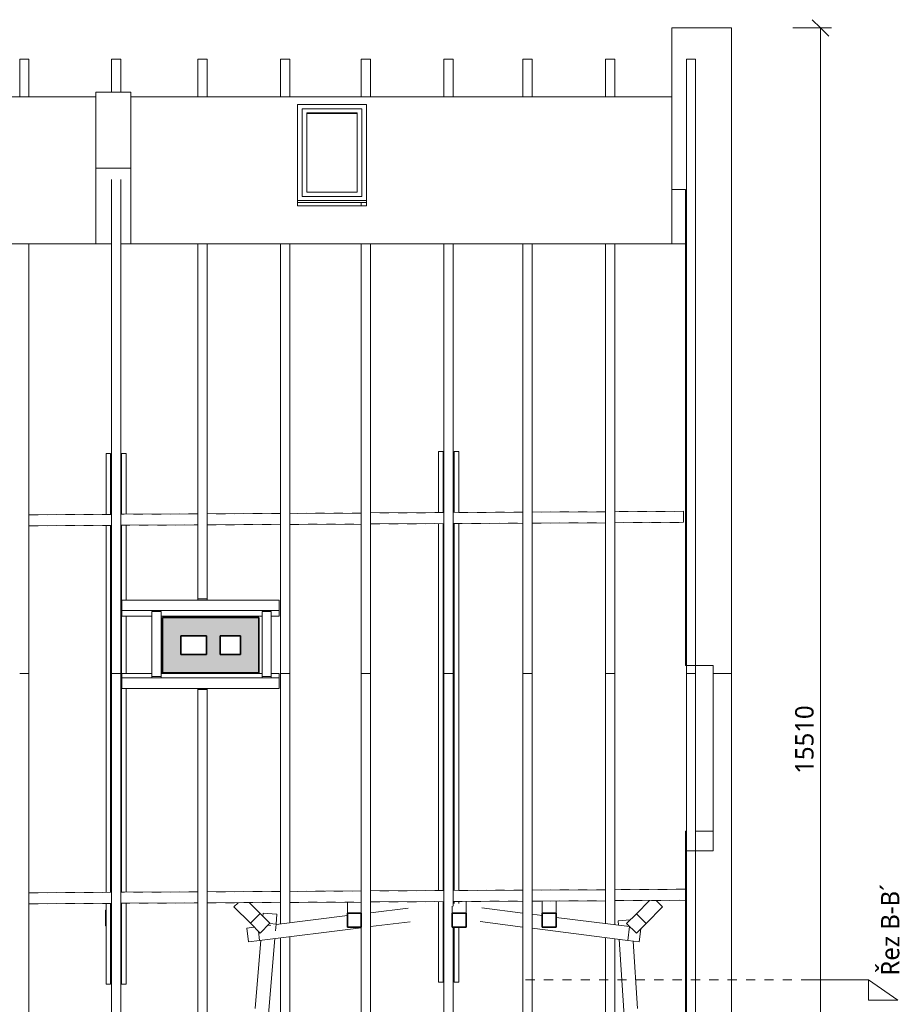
# Model space of a CAD drawing. Header units: metres. Extents: x -1.7 to 41.6, y -3.9 to 17.
# Tile 7 of 7: x 32 to 41.6, y 4.1 to 14.8. Entities that reach past the tile are written whole.
import ezdxf

# ---------------------------------------------------------------- set-up
doc = ezdxf.new("R2010")
doc.units = ezdxf.units.M
doc.linetypes.add('AV - Cerch_ 1 tecka 10mm', pattern=[0.018, 0.01, -0.004, 0, -0.004])
doc.linetypes.add('AV - Cerch_ 1 tecka 4mm', pattern=[0.006, 0.004, -0.001, 0, -0.001])
for name, color, linetype, lineweight in [('AV-KOTY', 7, 'Continuous', 5), ('AV-KOTY-100', 7, 'Continuous', 5), ('AV-SRAFY', 7, 'Continuous', 35), ('AV-STAVBA', 7, 'Continuous', 18)]:
    doc.layers.add(name, color=color, linetype=linetype, lineweight=lineweight)
doc.styles.add('Trebuchet MS', font='trebuc.ttf', dxfattribs={"height": 0.2})
doc.dimstyles.new('2_mm_-_O_-_Blue_-_mm_-_zaokrouhlena', dxfattribs={"dimscale": 0.3048, "dimtxt": 0.20619, "dimasz": 0.590551, "dimexe": 0.393701, "dimexo": 0.0625, "dimgap": 0.065617, "dimtad": 1, "dimdec": 0, "dimlfac": 1000, "dimrnd": 10, "dimzin": 0, "dimdsep": 46, "dimtxsty": 'Trebuchet MS', "dimblk1": 'OBLIQUE', "dimblk2": 'OBLIQUE', "dimsah": 1, "dimcen": 0.09, "dimazin": 0, "dimtfac": 1, "dimtdec": 4, "dimtix": 1, "dimtmove": 0, "dimatfit": 3, "dimfxl": 0.984252, "dimfxlon": 1, "dimtvp": 1, "dimtfill": 1, "dimtolj": 1, "dimtzin": 0, "dimarcsym": 2})

# ---------------------------------------------------------------- blocks, each defined once
blk = doc.blocks.new('SCO_Koncepční obdelníkový sloup - 170_170-V1-Podkroví')
at = {"layer": 'AV-STAVBA'}
for p, q in [((-0.085, 0.085), (-0.08, 0.08)), ((-0.085, 0.085), (-0.08, 0.085)), ((-0.085, -0.085), (-0.085, 0.085)), ((-0.03, 0.085), (-0.02, 0.085)), ((-0.03, 0.03), (-0.02, 0.02)), ((0.085, 0.085), (0.08, 0.08)), ((0.08, 0.085), (0.085, 0.085)), ((0.085, 0.085), (0.085, -0.085)), ((-0.08, -0.08), (-0.085, -0.085)), ((-0.08, -0.085), (-0.085, -0.085)), ((-0.02, -0.02), (-0.03, -0.03)), ((-0.02, -0.085), (-0.03, -0.085)), ((0.08, -0.08), (0.085, -0.085)), ((0.085, -0.085), (0.08, -0.085))]:
    blk.add_line(p, q, dxfattribs=at)
blk = doc.blocks.new('SCO_Koncepční obdelníkový sloup - 170_170-1458918-Podkroví')
at = {"layer": 'AV-STAVBA'}
for p, q in [((-0.049, 0.085), (-0.04, 0.085)), ((0.06, 0.085), (0.07, 0.085)), ((0.07, 0.07), (0.06, 0.06)), ((-0.04, -0.085), (-0.049, -0.085))]:
    blk.add_line(p, q, dxfattribs=at)
blk = doc.blocks.new('SFR_Trám_dřevo - 120_160-1458925-Podkroví')
at = {"layer": 'AV-STAVBA', "linetype": 'AV - Cerch_ 1 tecka 4mm', "lineweight": 13}
for p, q in [((9.241, 0.06), (8.34, 0.06)), ((10.181, 0.06), (9.341, 0.06)), ((11.081, 0.06), (10.281, 0.06)), ((11.961, 0.06), (11.181, 0.06)), ((12.861, 0.06), (12.061, 0.06)), ((13.721, 0.06), (12.961, 0.06)), ((14.621, 0.06), (13.821, 0.06)), ((15.49, 0.06), (14.721, 0.06)), ((15.49, -0.027), (15.49, 0.06)), ((8.34, -0.06), (9.24, -0.06)), ((9.34, -0.06), (10.18, -0.06)), ((10.28, -0.06), (11.08, -0.06)), ((11.18, -0.06), (11.96, -0.06)), ((12.06, -0.06), (12.86, -0.06)), ((12.96, -0.06), (13.72, -0.06)), ((13.82, -0.06), (14.62, -0.06)), ((14.72, -0.06), (15.49, -0.06))]:
    blk.add_line(p, q, dxfattribs=at)
blk = doc.blocks.new('SFR_Trám_dřevo - 120_160-1458926-Podkroví')
at = {"layer": 'AV-STAVBA', "linetype": 'AV - Cerch_ 1 tecka 4mm', "lineweight": 13}
for p, q in [((9.251, 0.06), (8.351, 0.06)), ((10.191, 0.06), (9.351, 0.06)), ((11.092, 0.06), (10.291, 0.06)), ((11.972, 0.06), (11.192, 0.06)), ((12.872, 0.06), (12.072, 0.06)), ((13.732, 0.06), (12.972, 0.06)), ((14.632, 0.06), (13.832, 0.06)), ((15.479, 0.06), (14.732, 0.06)), ((15.479, -0.06), (15.479, 0.06)), ((8.351, -0.06), (9.251, -0.06)), ((9.351, -0.06), (10.191, -0.06)), ((10.291, -0.06), (11.091, -0.06)), ((11.191, -0.06), (11.971, -0.06)), ((12.071, -0.06), (12.871, -0.06)), ((12.971, -0.06), (13.731, -0.06)), ((13.831, -0.06), (14.631, -0.06)), ((14.731, -0.06), (15.479, -0.06))]:
    blk.add_line(p, q, dxfattribs=at)
blk = doc.blocks.new('SFR_Trám_dřevo - 50_140-V12-Podkroví')
at = {"layer": 'AV-STAVBA', "linetype": 'AV - Cerch_ 1 tecka 4mm', "lineweight": 13}
for p, q in [((-2.225, 0.025), (-2.888, 0.025)), ((-2.888, 0.025), (-2.888, -0.025)), ((1.89, 0.025), (-2.105, 0.025)), ((2.888, 0.025), (2.01, 0.025)), ((2.888, -0.025), (2.888, 0.025)), ((-2.888, -0.025), (-2.225, -0.025)), ((-2.105, -0.025), (1.89, -0.025)), ((2.01, -0.025), (2.888, -0.025))]:
    blk.add_line(p, q, dxfattribs=at)
at = {"layer": 'AV-STAVBA'}
for p, q in [((-2.888, -0.025), (-2.888, 0.025)), ((-2.225, 0.025), (-2.888, 0.025)), ((1.89, 0.025), (-2.105, 0.025)), ((2.888, 0.025), (2.01, 0.025)), ((2.888, 0.025), (2.888, -0.025)), ((-2.225, -0.025), (-2.888, -0.025)), ((1.89, -0.025), (-2.105, -0.025)), ((2.888, -0.025), (2.01, -0.025))]:
    blk.add_line(p, q, dxfattribs=at)
blk = doc.blocks.new('SFR_Trám_dřevo - 50_140-1505652-Podkroví')
at = {"layer": 'AV-STAVBA', "linetype": 'AV - Cerch_ 1 tecka 4mm', "lineweight": 13}
for p, q in [((-2.06, 0.025), (1.935, 0.025)), ((2.055, 0.025), (2.109, 0.025))]:
    blk.add_line(p, q, dxfattribs=at)
at = {"layer": 'AV-STAVBA'}
for p, q in [((-2.06, 0.025), (1.935, 0.025)), ((2.055, 0.025), (2.109, 0.025))]:
    blk.add_line(p, q, dxfattribs=at)
blk = doc.blocks.new('SFR_Trám_dřevo - 50_140-V13-Podkroví')
at = {"layer": 'AV-STAVBA', "linetype": 'AV - Cerch_ 1 tecka 4mm', "lineweight": 13}
for p, q in [((-2.888, -0.025), (-2.888, 0.025)), ((-2.888, 0.025), (-2.226, 0.025)), ((-2.106, 0.025), (-1.29, 0.025)), ((-1.115, 0.025), (-0.494, 0.025)), ((-0.33, 0.025), (1.889, 0.025)), ((2.009, 0.025), (2.888, 0.025)), ((2.888, 0.025), (2.888, -0.025)), ((-2.226, -0.025), (-2.888, -0.025)), ((1.889, -0.025), (-2.106, -0.025)), ((2.888, -0.025), (2.009, -0.025))]:
    blk.add_line(p, q, dxfattribs=at)
at = {"layer": 'AV-STAVBA'}
for p, q in [((-2.888, -0.025), (-2.888, 0.025)), ((-2.888, 0.025), (-2.226, 0.025)), ((-2.106, 0.025), (-1.29, 0.025)), ((-1.115, 0.025), (-0.494, 0.025)), ((-0.33, 0.025), (1.889, 0.025)), ((2.009, 0.025), (2.888, 0.025)), ((2.888, 0.025), (2.888, -0.025)), ((-2.888, -0.025), (-2.226, -0.025)), ((-2.106, -0.025), (1.889, -0.025)), ((2.009, -0.025), (2.888, -0.025))]:
    blk.add_line(p, q, dxfattribs=at)
blk = doc.blocks.new('SFR_Trám_dřevo - 50_140-V14-Podkroví')
at = {"layer": 'AV-STAVBA', "linetype": 'AV - Cerch_ 1 tecka 4mm', "lineweight": 13}
for p, q in [((-2.229, -0.025), (-2.181, -0.025)), ((-2.061, -0.025), (1.934, -0.025)), ((2.054, -0.025), (2.109, -0.025))]:
    blk.add_line(p, q, dxfattribs=at)
at = {"layer": 'AV-STAVBA'}
for p, q in [((-2.181, -0.025), (-2.229, -0.025)), ((1.934, -0.025), (-2.061, -0.025)), ((2.109, -0.025), (2.054, -0.025))]:
    blk.add_line(p, q, dxfattribs=at)
blk = doc.blocks.new('SFR_Trám_dřevo - 50_140-V15-Podkroví')
at = {"layer": 'AV-STAVBA', "linetype": 'AV - Cerch_ 1 tecka 4mm', "lineweight": 13}
for p, q in [((-2.224, 0.025), (-2.888, 0.025)), ((-2.888, 0.025), (-2.888, -0.025)), ((1.891, 0.025), (-2.104, 0.025)), ((2.888, 0.025), (2.011, 0.025)), ((2.888, -0.025), (2.888, 0.025)), ((-2.888, -0.025), (-2.224, -0.025)), ((-2.104, -0.025), (1.891, -0.025)), ((2.011, -0.025), (2.888, -0.025))]:
    blk.add_line(p, q, dxfattribs=at)
at = {"layer": 'AV-STAVBA'}
for p, q in [((-2.888, -0.025), (-2.888, 0.025)), ((-2.224, 0.025), (-2.888, 0.025)), ((1.891, 0.025), (-2.104, 0.025)), ((2.888, 0.025), (2.011, 0.025)), ((2.888, 0.025), (2.888, -0.025)), ((-2.224, -0.025), (-2.888, -0.025)), ((1.891, -0.025), (-2.104, -0.025)), ((2.888, -0.025), (2.011, -0.025))]:
    blk.add_line(p, q, dxfattribs=at)
blk = doc.blocks.new('SFR_Trám_dřevo - 50_140-1505653-Podkroví')
at = {"layer": 'AV-STAVBA', "linetype": 'AV - Cerch_ 1 tecka 4mm', "lineweight": 13}
for p, q in [((-2.059, 0.025), (1.936, 0.025)), ((2.056, 0.025), (2.109, 0.025))]:
    blk.add_line(p, q, dxfattribs=at)
at = {"layer": 'AV-STAVBA'}
for p, q in [((-2.059, 0.025), (1.936, 0.025)), ((2.056, 0.025), (2.109, 0.025))]:
    blk.add_line(p, q, dxfattribs=at)
blk = doc.blocks.new('SFR_Trám_dřevo - 50_140-V16-Podkroví')
at = {"layer": 'AV-STAVBA', "linetype": 'AV - Cerch_ 1 tecka 4mm', "lineweight": 13}
for p, q in [((-2.888, -0.025), (-2.888, 0.025)), ((-2.888, 0.025), (-2.225, 0.025)), ((-2.105, 0.025), (1.89, 0.025)), ((2.01, 0.025), (2.031, 0.025)), ((2.288, 0.025), (2.888, 0.025)), ((2.888, 0.025), (2.888, -0.025)), ((-2.225, -0.025), (-2.888, -0.025)), ((1.89, -0.025), (-2.105, -0.025)), ((2.031, -0.025), (2.01, -0.025)), ((2.888, -0.025), (2.288, -0.025))]:
    blk.add_line(p, q, dxfattribs=at)
at = {"layer": 'AV-STAVBA'}
for p, q in [((-2.888, -0.025), (-2.888, 0.025)), ((-2.888, 0.025), (-2.225, 0.025)), ((-2.105, 0.025), (1.89, 0.025)), ((2.01, 0.025), (2.031, 0.025)), ((2.288, 0.025), (2.888, 0.025)), ((2.888, 0.025), (2.888, -0.025)), ((-2.888, -0.025), (-2.225, -0.025)), ((-2.105, -0.025), (1.89, -0.025)), ((2.01, -0.025), (2.031, -0.025)), ((2.288, -0.025), (2.888, -0.025))]:
    blk.add_line(p, q, dxfattribs=at)
blk = doc.blocks.new('SFR_Trám_dřevo - 50_140-V17-Podkroví')
at = {"layer": 'AV-STAVBA', "linetype": 'AV - Cerch_ 1 tecka 4mm', "lineweight": 13}
for p, q in [((-2.229, -0.025), (-2.179, -0.025)), ((-2.059, -0.025), (1.936, -0.025))]:
    blk.add_line(p, q, dxfattribs=at)
at = {"layer": 'AV-STAVBA'}
for p, q in [((-2.179, -0.025), (-2.229, -0.025)), ((1.936, -0.025), (-2.059, -0.025))]:
    blk.add_line(p, q, dxfattribs=at)
blk = doc.blocks.new('WI_1_střešní - 750x1150-V21-Podkroví')
at = {"layer": 'AV-STAVBA'}
for p, q in [((30.23, 13.914), (30.23, 12.869)), ((30.98, 13.914), (30.23, 13.914)), ((30.28, 12.914), (30.28, 13.869)), ((30.28, 13.869), (30.93, 13.869)), ((30.93, 13.869), (30.28, 13.869)), ((30.28, 13.869), (30.28, 12.914)), ((30.93, 13.869), (30.93, 12.914)), ((30.93, 12.914), (30.93, 13.869)), ((30.98, 12.869), (30.98, 13.914)), ((30.33, 12.96), (30.33, 13.823)), ((30.33, 13.823), (30.88, 13.823)), ((30.88, 13.817), (30.33, 13.817)), ((30.88, 13.823), (30.88, 12.96)), ((30.23, 12.869), (30.98, 12.869)), ((30.23, 12.849), (30.23, 12.869)), ((30.93, 12.914), (30.28, 12.914)), ((30.28, 12.914), (30.93, 12.914)), ((30.88, 12.96), (30.33, 12.96)), ((30.98, 12.849), (30.98, 12.869)), ((30.98, 12.848), (30.23, 12.848))]:
    blk.add_line(p, q, dxfattribs=at)
blk = doc.blocks.new('Section - Vertikální L-45990-Podkroví')
at = {"layer": 'AV-KOTY', "color": 5, "true_color": 0x0000ff}
for p, q in [((-0.00728, 0), (-0.01046, -0.00223)), ((-0.00728, 0), (-0.00728, -0.00223)), ((0, 0), (-0.00728, 0)), ((-0.01046, -0.00223), (-0.00728, -0.00223))]:
    blk.add_line(p, q, dxfattribs=at)
blk = doc.blocks.new('DIMBLOCK4-Podkroví')
at = {"layer": 'AV-KOTY-100', "color": 5, "true_color": 0x0000ff}
for p, q in [((40.735, 14.748), (40.645, 14.838)), ((40.735, 14.748), (40.435, 14.748)), ((40.735, -0.759), (40.735, 14.748)), ((40.735, 14.748), (40.825, 14.658)), ((40.735, 14.748), (40.855, 14.748)), ((40.735, -0.759), (40.645, -0.669)), ((40.735, -0.759), (40.435, -0.759)), ((40.735, -0.759), (40.825, -0.849)), ((40.735, -0.759), (40.855, -0.759))]:
    blk.add_line(p, q, dxfattribs=at)
at = {"layer": 'AV-KOTY-100', "color": 0, "insert": (40.459, 6.628), "char_height": 0.2, "width": 0.88068, "attachment_point": 1, "rotation": 90, "line_spacing_factor": 1.048425, "style": 'Trebuchet MS', "bg_fill": 3, "box_fill_scale": 1.25, "bg_fill_color": 256, "bg_fill_true_color": 13158600, "bg_fill_transparency": 0}
blk.add_mtext('15510', dxfattribs=at)
blk = doc.blocks.new('_Oblique')
at = {"color": 0, "linetype": 'ByBlock', "lineweight": -2}
blk.add_line((-0.5, -0.5), (0.5, 0.5), dxfattribs=at)

msp = doc.modelspace()

# ---------------------------------------------------------------- hatches: boundary and pattern name
at = {"layer": 'AV-SRAFY', "lineweight": 18}
for points in [[(33.7696, 7.9286), (33.7696, 8.3286), (33.5696, 8.3286), (33.5696, 7.9286)], [(34.6196, 8.1286), (34.6196, 8.3286), (33.7696, 8.3286), (33.7696, 8.1286), (34.4196, 8.1286)], [(34.1996, 7.9286), (34.1996, 8.1286), (34.0496, 8.1286), (34.0496, 7.9286)], [(34.6196, 7.7286), (34.6196, 8.1286), (34.4196, 8.1286), (34.4196, 7.7286)], [(33.8561, 7.7286), (34.4196, 7.7286), (34.4196, 7.9286), (33.5696, 7.9286), (33.5696, 7.7286)]]:
    msp.add_hatch(color=256, dxfattribs=at).paths.add_polyline_path(points)

# ---------------------------------------------------------------- linework, layer by layer
at = {"layer": 'AV-KOTY', "color": 5, "linetype": 'AV - Cerch_ 1 tecka 10mm', "true_color": 0x0000ff}
msp.add_line((37.5239, 4.3854), (40.5315, 4.3854), dxfattribs=at)
at = {"layer": 'AV-STAVBA'}
for p, q in [((39.1148, 14.7482), (39.7648, 14.7482)), ((39.1148, 12.3982), (39.1148, 14.7482)), ((39.7648, 14.7482), (39.7648, -0.3055)), ((32.0148, 14.4084), (32.1148, 14.4084)), ((32.0148, 14.4084), (32.0148, 13.9982)), ((32.1148, 14.4084), (32.1148, 13.9982)), ((33.0148, 14.4084), (33.1148, 14.4084)), ((33.0148, 14.4084), (33.0148, 14.0482)), ((33.1148, 14.4084), (33.1148, 14.0482)), ((33.9548, 14.4073), (34.0548, 14.4073)), ((33.9548, 14.4073), (33.9548, 13.9982)), ((34.0548, 14.4073), (34.0548, 13.9982)), ((34.8548, 14.4084), (34.9548, 14.4084)), ((34.8548, 14.4084), (34.8548, 13.9982)), ((34.9548, 14.4084), (34.9548, 13.9982)), ((35.7348, 14.4084), (35.8348, 14.4084)), ((35.7348, 14.4084), (35.7348, 13.9982)), ((35.8348, 14.4084), (35.8348, 13.9982)), ((36.6348, 14.4073), (36.7348, 14.4073)), ((36.6348, 14.4073), (36.6348, 13.9982)), ((36.7348, 14.4073), (36.7348, 13.9982)), ((37.4948, 14.4073), (37.5948, 14.4073)), ((37.4948, 14.4073), (37.4948, 13.9982)), ((37.5948, 14.4073), (37.5948, 13.9982)), ((38.3948, 14.4073), (38.4948, 14.4073)), ((38.3948, 14.4073), (38.3948, 13.9982)), ((38.4948, 14.4073), (38.4948, 13.9982)), ((39.2748, 14.4073), (39.3748, 14.4073)), ((39.2748, 14.4073), (39.2748, 7.7207)), ((39.3748, 14.4073), (39.3748, 7.7207)), ((32.8448, 14.0482), (33.2248, 14.0482)), ((32.8448, 12.3982), (32.8448, 14.0482)), ((33.2248, 14.0482), (33.2248, 12.3982)), ((32.8448, 13.9982), (29.2448, 13.9982)), ((39.1148, 13.9982), (33.2248, 13.9982)), ((33.2248, 13.2232), (32.8448, 13.2232)), ((33.0148, 13.0982), (33.0148, 7.7207)), ((33.1148, 13.0982), (33.1148, 7.7207)), ((39.2648, 12.989), (39.1148, 12.989)), ((39.2648, 7.8082), (39.2648, 12.989)), ((35.0398, 12.8126), (35.0398, 12.8492)), ((35.7898, 12.8126), (35.0398, 12.8126)), ((35.7348, 12.848), (35.7348, 12.8126)), ((35.7898, 12.8492), (35.7898, 12.8126)), ((29.0948, 12.3982), (33.0148, 12.3982)), ((32.1148, 12.3982), (32.1148, 7.7207)), ((33.1148, 12.3982), (39.2648, 12.3982)), ((33.9548, 12.3982), (33.9548, 8.5342)), ((34.0548, 12.3982), (34.0548, 8.5342)), ((34.8548, 12.3982), (34.8548, 7.7207)), ((34.9548, 12.3982), (34.9548, 7.7207)), ((35.7348, 12.3982), (35.7348, 7.7207)), ((35.8348, 12.3982), (35.8348, 7.7207)), ((36.6348, 12.3982), (36.6348, 7.7207)), ((36.7348, 12.3982), (36.7348, 7.7207)), ((37.4948, 12.3982), (37.4948, 7.7207)), ((37.5948, 12.3982), (37.5948, 7.7207)), ((38.3948, 12.3982), (38.3948, 7.7207)), ((38.4948, 12.3982), (38.4948, 7.7207)), ((33.0148, 9.4529), (32.1148, 9.4481)), ((33.9548, 9.4579), (33.1148, 9.4535)), ((34.8548, 9.4628), (34.0548, 9.4585)), ((35.7348, 9.4675), (34.9548, 9.4633)), ((36.6348, 9.4723), (35.8348, 9.468)), ((37.4948, 9.4769), (36.7348, 9.4728)), ((38.3948, 9.4817), (37.5948, 9.4774)), ((39.2424, 9.4862), (38.4948, 9.4822)), ((39.2424, 9.4862), (39.243, 9.3662)), ((33.0148, 9.3329), (32.1148, 9.3281)), ((33.9548, 9.3379), (33.1148, 9.3335)), ((34.8548, 9.3427), (34.0548, 9.3385)), ((35.7348, 9.3475), (34.9548, 9.3433)), ((36.6348, 9.3523), (35.8348, 9.348)), ((37.4948, 9.3569), (36.7348, 9.3528)), ((38.3948, 9.3617), (37.5948, 9.3574)), ((39.243, 9.3662), (38.4948, 9.3622)), ((33.1275, 8.4077), (33.1275, 8.5174)), ((34.8421, 8.5174), (33.1275, 8.5174)), ((34.0548, 8.5342), (33.9548, 8.5342)), ((33.9548, 8.5342), (33.9548, 8.5174)), ((34.0548, 8.5174), (34.0548, 8.5342)), ((34.8421, 8.5174), (34.8421, 8.4077)), ((33.1275, 8.3427), (33.1275, 8.4077)), ((34.8421, 8.4077), (33.1275, 8.4077)), ((33.4548, 8.3965), (33.5548, 8.3965)), ((33.4548, 8.3965), (33.4548, 7.6873)), ((33.5548, 8.3965), (33.5548, 7.6873)), ((34.6548, 8.3965), (34.7548, 8.3965)), ((34.6548, 8.3965), (34.6548, 7.6873)), ((34.7548, 8.3965), (34.7548, 7.6873)), ((34.8421, 8.4077), (34.8421, 8.3427)), ((33.1275, 8.3427), (33.4548, 8.3427)), ((33.5548, 8.3427), (34.6548, 8.3427)), ((34.7548, 8.3427), (34.8421, 8.3427)), ((32.1148, 7.7207), (32.0148, 7.7207)), ((32.0148, 7.7207), (32.1148, 7.7207)), ((32.1148, 7.7207), (32.1148, 0.6433)), ((33.1148, 7.7207), (33.0148, 7.7207)), ((33.0148, 7.7207), (33.0148, 0.6433)), ((33.0148, 7.7207), (33.1148, 7.7207)), ((33.1148, 7.7207), (33.1148, 0.6433)), ((33.1275, 7.6718), (33.1275, 7.7212)), ((33.4548, 7.7212), (33.1275, 7.7212)), ((34.6548, 7.7212), (33.5548, 7.7212)), ((34.8421, 7.7212), (34.7548, 7.7212)), ((34.8421, 7.7212), (34.8421, 7.6718)), ((34.9548, 7.7207), (34.8548, 7.7207)), ((34.8548, 7.7207), (34.8548, 4.9946)), ((34.8548, 7.7207), (34.9548, 7.7207)), ((34.9548, 7.7207), (34.9548, 5.007)), ((35.8348, 7.7207), (35.7348, 7.7207)), ((35.7348, 7.7207), (35.7348, 5.1885)), ((35.7348, 7.7207), (35.8348, 7.7207)), ((35.8348, 7.7207), (35.8348, 1.0125)), ((36.7348, 7.7207), (36.6348, 7.7207)), ((36.6348, 7.7207), (36.6348, 0.9949)), ((36.6348, 7.7207), (36.7348, 7.7207)), ((36.7348, 7.7207), (36.7348, 5.1885)), ((37.5948, 7.7207), (37.4948, 7.7207)), ((37.4948, 7.7207), (37.4948, 1.0101)), ((37.4948, 7.7207), (37.5948, 7.7207)), ((37.5948, 7.7207), (37.5948, 1.0177)), ((38.4948, 7.7207), (38.3948, 7.7207)), ((38.3948, 7.7207), (38.3948, 4.9971)), ((38.3948, 7.7207), (38.4948, 7.7207)), ((38.4948, 7.7207), (38.4948, 4.9845)), ((39.5648, 7.8082), (39.2648, 7.8082)), ((39.3748, 7.7207), (39.2748, 7.7207)), ((39.2748, 7.7207), (39.2748, 0.6433)), ((39.2748, 7.7207), (39.3748, 7.7207)), ((39.3748, 7.7207), (39.3748, 0.6433)), ((39.5648, 5.7882), (39.5648, 7.8082)), ((39.5648, 7.7207), (39.7648, 7.7207)), ((33.1275, 7.5577), (33.1275, 7.6718)), ((34.8421, 7.6718), (33.1275, 7.6718)), ((33.5548, 7.6873), (33.4548, 7.6873)), ((33.4548, 7.6873), (33.4548, 7.6718)), ((33.5548, 7.6718), (33.5548, 7.6873)), ((34.7548, 7.6873), (34.6548, 7.6873)), ((34.6548, 7.6873), (34.6548, 7.6718)), ((34.7548, 7.6718), (34.7548, 7.6873)), ((34.8421, 7.6718), (34.8421, 7.5577)), ((34.8421, 7.5577), (33.1275, 7.5577)), ((33.9548, 7.5577), (33.9548, 7.5454)), ((33.9548, 7.5454), (34.0548, 7.5454)), ((33.9548, 7.5454), (33.9548, 0.6433)), ((34.0548, 7.5454), (34.0548, 7.5577)), ((34.0548, 7.5454), (34.0548, 0.6433)), ((39.2648, 0.0878), (39.2648, 6.0038)), ((39.2648, 6.0038), (39.2748, 6.0038)), ((39.3748, 6.0038), (39.5648, 6.0038)), ((39.2648, 5.7882), (39.5648, 5.7882)), ((37.4948, 5.3618), (36.7348, 5.3577)), ((38.3948, 5.3666), (37.5948, 5.3623)), ((39.2644, 5.3713), (38.4948, 5.3671)), ((39.2644, 5.3713), (39.2648, 5.2847)), ((33.0148, 5.3379), (32.1148, 5.3331)), ((33.9548, 5.3429), (33.1148, 5.3384)), ((34.8548, 5.3477), (34.0548, 5.3434)), ((35.7348, 5.3524), (34.9548, 5.3482)), ((36.6348, 5.3572), (35.8348, 5.3529)), ((33.0148, 5.2179), (32.1148, 5.2131)), ((33.9548, 5.2229), (33.1148, 5.2184)), ((34.8548, 5.2277), (34.0548, 5.2234)), ((34.3472, 5.1804), (34.3921, 5.2252)), ((34.3472, 5.1804), (34.5267, 5.0009)), ((34.5139, 5.2259), (34.6328, 5.107)), ((35.7348, 5.2324), (34.9548, 5.2282)), ((35.5848, 5.1108), (35.5848, 5.2316)), ((35.7348, 5.1108), (35.7348, 5.1885)), ((36.6348, 5.2372), (35.8348, 5.2329)), ((36.2466, 5.167), (35.8348, 5.116)), ((36.7257, 5.1108), (36.7257, 5.1885)), ((37.4948, 5.2418), (36.7348, 5.2377)), ((36.8757, 5.1108), (36.8757, 5.2385)), ((37.4948, 5.1112), (37.0473, 5.1679)), ((38.3948, 5.2466), (37.5948, 5.2423)), ((37.7057, 5.1108), (37.7057, 5.2429)), ((37.8557, 5.1108), (37.8557, 5.2437)), ((39.2648, 5.2513), (38.4948, 5.2471)), ((38.7305, 5.1052), (38.8745, 5.2492)), ((38.8366, 4.9991), (39.016, 5.1786)), ((38.9451, 5.2495), (39.016, 5.1786)), ((34.6667, 5.1112), (34.6637, 5.076)), ((34.8162, 5.0984), (34.6667, 5.1112)), ((35.5848, 5.085), (34.8068, 4.9886)), ((34.8071, 4.9929), (34.8162, 5.0984)), ((37.7057, 5.0845), (37.5948, 5.0985)), ((38.6565, 4.964), (37.8557, 5.0655)), ((34.5685, 4.9591), (34.4871, 4.949)), ((34.4871, 4.949), (34.5056, 4.8002)), ((35.7348, 4.9525), (34.6261, 4.8151)), ((34.7505, 4.9817), (34.7166, 4.9775)), ((34.7379, 4.9988), (34.8071, 4.9929)), ((34.8008, 4.9188), (34.8071, 4.9929)), ((35.7348, 4.9602), (35.7348, 1.0201)), ((36.265, 5.0182), (35.8348, 4.9649)), ((36.7348, 4.9602), (36.7348, 0.9949)), ((37.4948, 4.96), (37.0284, 5.0191)), ((38.6376, 4.8151), (37.5948, 4.9473)), ((38.6626, 5.0373), (38.5313, 5.0291)), ((38.5313, 5.0291), (38.5344, 4.9794)), ((38.6565, 4.964), (38.6376, 4.8151)), ((38.6587, 4.9637), (38.6565, 4.964)), ((38.7598, 4.7997), (38.7776, 4.9402)), ((34.6261, 4.8151), (34.6139, 4.9137)), ((34.6383, 3.0247), (34.7937, 4.8359)), ((34.8548, 4.8434), (34.8548, 1.0863)), ((34.9548, 4.8558), (34.9548, 1.0788)), ((38.3948, 4.8459), (38.3948, 1.0779)), ((38.4948, 4.8328), (38.4948, 1.0854)), ((38.5439, 4.827), (38.6634, 2.917)), ((34.5056, 4.8002), (34.6261, 4.8151)), ((34.5778, 4.0747), (34.6415, 4.817)), ((38.6376, 4.8151), (38.7598, 4.7997)), ((38.6954, 4.8078), (38.7413, 4.0747))]:
    msp.add_line(p, q, dxfattribs=at)
at = {"layer": 'AV-STAVBA', "lineweight": 35}
for p, q in [((33.5696, 8.3286), (33.5696, 7.7286)), ((34.6196, 8.3286), (33.5696, 8.3286)), ((34.6196, 7.7286), (34.6196, 8.3286)), ((33.7696, 7.9286), (33.7696, 8.1286)), ((33.7696, 8.1286), (34.0496, 8.1286)), ((34.0496, 8.1286), (34.0496, 7.9286)), ((34.1996, 8.1286), (34.4196, 8.1286)), ((34.1996, 7.9286), (34.1996, 8.1286)), ((34.4196, 8.1286), (34.4196, 7.9286)), ((34.0496, 7.9286), (33.7696, 7.9286)), ((34.4196, 7.9286), (34.1996, 7.9286)), ((33.5696, 7.7286), (34.6196, 7.7286)), ((34.6328, 5.107), (34.5267, 5.0009)), ((34.7394, 5.0003), (34.6328, 5.107)), ((35.5848, 5.1108), (35.5848, 4.9602)), ((35.7348, 5.1108), (35.5848, 5.1108)), ((35.7348, 4.9602), (35.7348, 5.1108)), ((36.7257, 5.1108), (36.7257, 4.9602)), ((36.8757, 5.1108), (36.7257, 5.1108)), ((36.8757, 4.9602), (36.8757, 5.1108)), ((37.7057, 5.1108), (37.7057, 4.9602)), ((37.8557, 5.1108), (37.7057, 5.1108)), ((37.8557, 4.9602), (37.8557, 5.1108)), ((38.7305, 5.1052), (38.6238, 4.9985)), ((38.8366, 4.9991), (38.7305, 5.1052)), ((34.5267, 5.0009), (34.6334, 4.8942)), ((34.6334, 4.8942), (34.7394, 5.0003)), ((35.5848, 4.9602), (35.7348, 4.9602)), ((36.7257, 4.9602), (36.8757, 4.9602)), ((37.7057, 4.9602), (37.8557, 4.9602)), ((38.6238, 4.9985), (38.7299, 4.8924)), ((38.7299, 4.8924), (38.8366, 4.9991))]:
    msp.add_line(p, q, dxfattribs=at)

# ---------------------------------------------------------------- block references
at = {"layer": 'AV-KOTY', "color": 5, "true_color": 0x0000ff, "extrusion": (0, 0, -1), "xscale": 99.99999999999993, "yscale": 99.99999999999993, "zscale": 99.99999999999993}
msp.add_blockref('Section - Vertikální L-45990-Podkroví', (-40.5315, 4.3854), dxfattribs=at)
at = {"layer": 'AV-STAVBA'}
for name, p in [('WI_1_střešní - 750x1150-V21-Podkroví', (4.81, 0)), ('SCO_Koncepční obdelníkový sloup - 170_170-1458918-Podkroví', (36.6748, 5.2982)), ('SCO_Koncepční obdelníkový sloup - 170_170-V1-Podkroví', (33.0348, 5.0582))]:
    msp.add_blockref(name, p, dxfattribs=at)
for name, p, rotation in [('SFR_Trám_dřevo - 50_140-V12-Podkroví', (32.9803, 7.2275), 270), ('SFR_Trám_dřevo - 50_140-V13-Podkroví', (33.1502, 7.2275), 269.9999999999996), ('SFR_Trám_dřevo - 50_140-V15-Podkroví', (36.6003, 7.2483), 270), ('SFR_Trám_dřevo - 50_140-V16-Podkroví', (36.7702, 7.2483), 269.9999999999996), ('SFR_Trám_dřevo - 50_140-V14-Podkroví', (33.1499, 7.2726), 270), ('SFR_Trám_dřevo - 50_140-V17-Podkroví', (36.7699, 7.2934), 270), ('SFR_Trám_dřevo - 50_140-1505652-Podkroví', (32.9805, 7.2726), 269.9999999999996), ('SFR_Trám_dřevo - 50_140-1505653-Podkroví', (36.6005, 7.2934), 269.9999999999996)]:
    msp.add_blockref(name, p, dxfattribs=dict(at, rotation=rotation))
at = {"layer": 'AV-STAVBA', "linetype": 'AV - Cerch_ 1 tecka 4mm', "lineweight": 13, "rotation": 0.3060913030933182}
for name, p in [('SFR_Trám_dřevo - 120_160-1458926-Podkroví', (23.7637, 9.3435)), ('SFR_Trám_dřevo - 120_160-1458925-Podkroví', (23.7747, 5.2285))]:
    msp.add_blockref(name, p, dxfattribs=at)

# ---------------------------------------------------------------- texts
at = {"layer": 'AV-KOTY', "color": 5, "true_color": 0x0000ff, "insert": (41.3932, 4.432), "char_height": 0.2, "width": 1.346835, "attachment_point": 1, "rotation": 90, "style": 'Trebuchet MS'}
msp.add_mtext('Řez B-B´', dxfattribs=at)

# ---------------------------------------------------------------- next in the draw order: dimensions: what is measured, and where the dimension line sits
at = {"layer": 'AV-KOTY', "color": 5, "true_color": 0x0000ff}
dim = msp.add_linear_dim(base=(40.7349, 14.7482), p1=(40.4349, -0.7591), p2=(40.4349, 14.7482), angle=90, dimstyle='2_mm_-_O_-_Blue_-_mm_-_zaokrouhlena', override={"dimpost": '<>', "dimfxl": 15.507269}, dxfattribs=at)
dim.commit()
dim.dimension.update_dxf_attribs({"geometry": 'DIMBLOCK4-Podkroví', "text_midpoint": (40.6131, 6.9946)})

doc.saveas('drawing.dxf')
